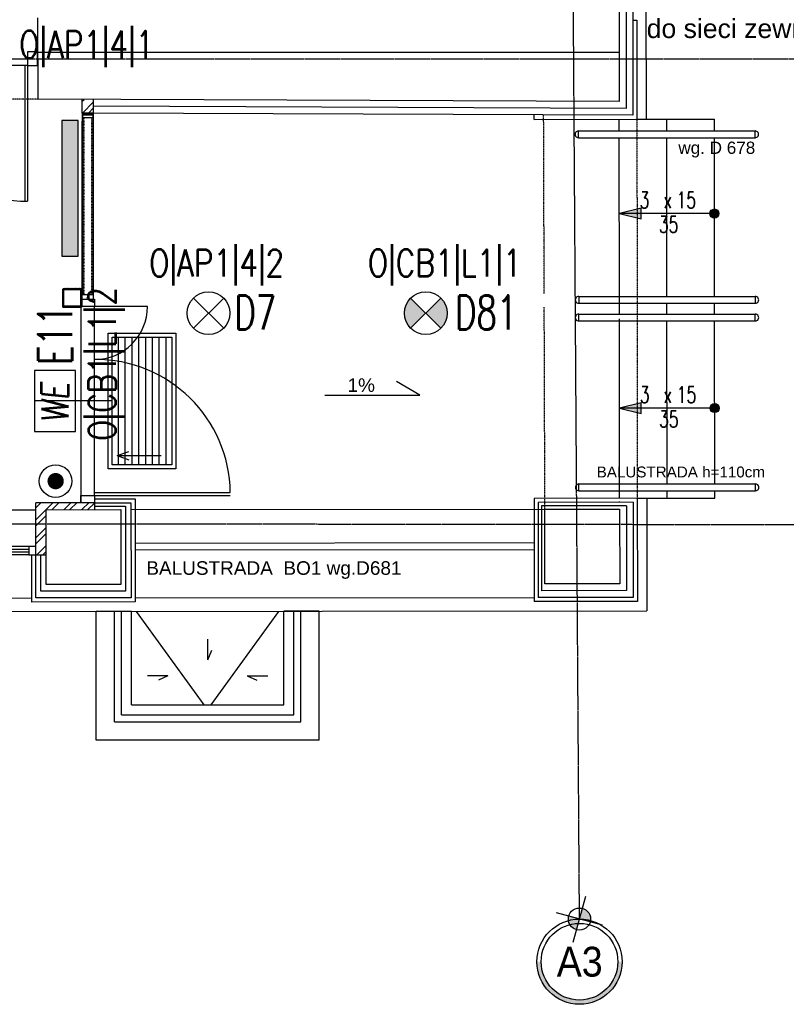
# Model space of a CAD drawing. Header units: inches. Extents: x -281236 to -70395, y 38777 to 102341.
# Tile 62 of 244: x -142041 to -141476, y 47831 to 48555. Entities that reach past the tile are written whole.
import ezdxf
from ezdxf.enums import TextEntityAlignment as Align

# ---------------------------------------------------------------- set-up
doc = ezdxf.new("R2010")
doc.units = ezdxf.units.IN
doc.header["$MEASUREMENT"] = 0
for name, pattern in [('CENTER', [2, 1.25, -0.25, 0.25, -0.25]), ('DASHDOT', [1, 0.5, -0.25, 0, -0.25]), ('DASHED2', [0.375, 0.25, -0.125])]:
    doc.linetypes.add(name, pattern=pattern)
doc.layers.get('0').update_dxf_attribs({"color": 101})
for name, color, linetype in [('Cieniutko', 8, 'Continuous'), ('cokół_widok', 255, 'Continuous'), ('Det--wym-', 8, 'Continuous'), ('Det-szklo', 134, 'Continuous'), ('Drz---drzwi', 5, 'Continuous'), ('E-90', 6, 'Continuous'), ('E35', 6, 'Continuous'), ('E50', 3, 'Continuous'), ('Ele-balustrada', 64, 'Continuous'), ('Ins-ppoz-opis', 240, 'Continuous'), ('Ins-went-opis', 141, 'Continuous'), ('Ins-wod', 152, 'Continuous'), ('Okn---okna', 5, 'Continuous'), ('Opis-spadki', 61, 'Continuous'), ('Os-osie glowne', 8, 'CENTER'), ('Os-osie-opis', 8, 'Continuous'), ('Sc-cegla pelna', 32, 'Continuous'), ('Sc-cegla pelna-hatch', 8, 'Continuous'), ('Sc-cegla pustak', 42, 'Continuous'), ('Sc-gazobeton', 45, 'Continuous'), ('Sc-izolacja term-obrys', 132, 'Continuous'), ('Sc-izolacja term-styropian', 151, 'STYROPIAN-KA'), ('Sc-kamien', 31, 'Continuous'), ('Sc-nad', 5, 'DASHED2'), ('Sc-nadproza kon', 5, 'DASHED2'), ('Sch-opis', 51, 'Continuous'), ('studzienki_widok', 52, 'Continuous'), ('W-idok', 9, 'Continuous'), ('Wyp-grzejniki', 56, 'Continuous')]:
    doc.layers.add(name, color=color, linetype=linetype)
doc.styles.add('dwg_opis duży', font='ARIAL.TTF', dxfattribs={"width": 0.9})
doc.styles.add('ROMANS', font='romans', dxfattribs={"width": 0.85})
doc.styles.add('TYTUL2', font='ARIAL.TTF')
doc.linetypes.add('BATTING', pattern='A,0.0001,-0.1,[134,ltypeshp.shx,S=0.1,R=0,X=-0.1,Y=0],-0.2,[134,ltypeshp.shx,S=0.1,R=180,X=0.1,Y=0],-0.1', length=0.4001)
doc.linetypes.add('STYROPIAN-KA', pattern='A,0.0001,-0.1,[135,ltypeshp.shx,S=0.1,R=0,X=-0.1,Y=0],0,[135,ltypeshp.shx,S=0.1,R=180,X=0.1,Y=0],-0.1', length=0.2001)
doc.linetypes.add('ZIGZAG', pattern='A,0.00254,-5.08,[131,ltypeshp.shx,S=5.08,R=0,X=-5.08,Y=0],-10.16,[131,ltypeshp.shx,S=5.08,R=180,X=5.08,Y=0],-5.08', length=20.32254)

# ---------------------------------------------------------------- blocks, each defined once
blk = doc.blocks.new('we')
at = {"layer": 'E35', "ltscale": 0.2}
blk.add_lwpolyline([(45, 30), (0, 30), (0, 0), (45, 0)], close=True, dxfattribs=at)
at = {"layer": 'E35', "ltscale": 0.2, "style": 'ROMANS', "oblique": 5, "width": 0.8}
blk.add_text('WE', height=20, dxfattribs=at).set_placement((21.44, 15), align=Align.MIDDLE_CENTER)
blk = doc.blocks.new('E-90Przycisk')
at = {"layer": 'E35', "const_width": 3}
blk.add_lwpolyline([(1.5, 0, -1), (-1.5, 0, -1)], format="xyb", close=True, dxfattribs=at)
at = {"layer": 'E35'}
blk.add_circle((0, 0), 6, dxfattribs=at)
blk = doc.blocks.new('ozn_schody-strzałka8x16')
at = {"ltscale": 25}
blk.add_hatch(color=256, dxfattribs=at).paths.add_polyline_path([(0, 0), (-4, -16), (4, -16)])
blk.add_lwpolyline([(0, 0), (-4, -16), (4, -16)], close=True, dxfattribs=at)
blk = doc.blocks.new('ozn_schody-kółko_d14')
at = {"ltscale": 25}
h = blk.add_hatch(color=256, dxfattribs=at)
edge = h.paths.add_edge_path()
edge.add_arc((0, 0), 3.33, 0, 360)
at = {"ltscale": 7}
blk.add_circle((0, 0), 3.33, dxfattribs=at)
blk = doc.blocks.new('ozn_opis-schodów1-rzut')
at = {"style": 'ROMANS', "width": 0.7}
blk.add_text('x', height=12, dxfattribs=at).set_placement((-3.32, 3))
at = {"ltscale": 25, "style": 'ROMANS', "width": 0.7}
blk.add_attdef('Ilość', text='', height=12, dxfattribs=at).set_placement((-7.75, 3), align=Align.RIGHT)
blk.add_attdef('Wysokość', (6.22, 3), '', height=12, dxfattribs=at)
blk.add_attdef('Długość', text='', height=12, dxfattribs=at).set_placement((0.41, -15), align=Align.CENTER)
blk = doc.blocks.new('_DKGJHF')
at = {"ltscale": 7}
for p, q in [((-21.08, -77), (35.92, -77)), ((-5, -147.5), (-105, -147.5)), ((-5, -145.5), (-104.98, -145.5))]:
    blk.add_line(p, q, dxfattribs=at)
for points in [[(5, -7.5), (5, 0), (-5, 0), (-5, -7.5)], [(5, -155), (5, -147.5), (-5, -147.5), (-5, -155)]]:
    blk.add_lwpolyline(points, close=True, dxfattribs=at)
for points in [[(-45, -7.5), (-5, -7.5)], [(-5, -147.5), (-5, -7.5)]]:
    blk.add_lwpolyline(points, dxfattribs=at)
for centre, radius, start, end in [((-5, -7.5), 40, 180, 270), ((-5, -147.5), 100, 90, 180)]:
    blk.add_arc(centre, radius, start, end)
blk = doc.blocks.new('_SDHGG')
at = {"ltscale": 7}
for p, q in [((13, -75), (-44, -75)), ((0, -142.5), (100, -142.5)), ((0, -144.5), (100, -144.5))]:
    blk.add_line(p, q, dxfattribs=at)
for points in [[(-10, -5.5), (-10, 0), (0, 0), (0, -5.5)], [(-10, -150), (-10, -144.5), (0, -144.5), (0, -150)]]:
    blk.add_lwpolyline(points, close=True, dxfattribs=at)
for points in [[(0, -144.5), (0, -5.5)], [(39, -5.5), (0, -5.5)]]:
    blk.add_lwpolyline(points, dxfattribs=at)
blk.add_arc((0, -5.5), 39, 270, 0)
blk.add_arc((1, -143.5), 99.01, 0.57873, 90.57873, dxfattribs=at)
blk = doc.blocks.new('grzejnik_100')
at = {"layer": 'Wyp-grzejniki'}
h = blk.add_hatch(dxfattribs=at)
h.set_pattern_fill('DOTS', color=256, scale=0.5, style=0)
h.set_pattern_definition([(0, (-77492.90915, 37823.9399), (0.396875, 0.79375), [0, -0.79375])])
h.paths.add_polyline_path([(0, -100), (12, -100), (12, 0), (0, 0)])
blk.add_lwpolyline([(12, 0), (0, 0), (0, -100), (12, -100)], close=True, dxfattribs=at)
blk = doc.blocks.new('_opis_osi_liczbowy')
blk.add_hatch(color=256).paths.add_polyline_path([(32, 32), (32, 28.8, -1), (32, -28.8), (32, -32, 1)])
at = {"layer": 'Defpoints'}
h = blk.add_hatch(color=256, dxfattribs=at)
h.paths.add_polyline_path([(-2.15, -8.04, 0.414214), (8.04, -2.15), (0, 0)])
h.paths.add_polyline_path([(-8.04, 2.15), (0, 0), (2.15, 8.04, 0.414214)])
for radius in [32, 28.8]:
    blk.add_circle((32, 0), radius)
for p, q in [((4.64, 17.31), (-4.64, -17.31)), ((17.31, -4.64), (-17.31, 4.64))]:
    blk.add_line(p, q, dxfattribs=at)
blk.add_circle((0, 0), 8.32, dxfattribs=at)
at = {"style": 'dwg_opis duży', "width": 0.9}
blk.add_attdef('AXNAMEH', text='', height=22.4, rotation=90, dxfattribs=at).set_placement((32, 0), align=Align.MIDDLE_CENTER)
blk = doc.blocks.new('0630_STRZAŁKA')
at = {"ltscale": 0.5}
for points in [[(0, 0), (-3.03, -8.56)], [(0, 0), (0, -32.43)], [(0, 0), (3.03, -8.56)]]:
    blk.add_lwpolyline(points, dxfattribs=at)
blk = doc.blocks.new('334')
at = {"layer": 'Okn---okna'}
for p, q in [((0, 0), (0, 6)), ((0, 6), (2, 6)), ((5, 0), (0, 0)), ((2, 6), (5, 6)), ((5, 6), (5, 0)), ((329, 6), (5, 6)), ((329, 4), (5, 4)), ((329, 2), (5, 2)), ((332, 6), (329, 6)), ((329, 6), (329, 0)), ((334, 6), (332, 6)), ((334, 0), (334, 6)), ((329, 0), (5, 0)), ((329, 0), (334, 0))]:
    blk.add_line(p, q, dxfattribs=at)
blk = doc.blocks.new('st_mała')
at = {"layer": 'Ele-balustrada'}
for p, q in [((81.5, -13.5), (0, -13.5)), ((81.5, -150.5), (81.5, -13.5)), ((76.5, -18.5), (0, -18.5)), ((76.5, -145.5), (76.5, -18.5)), ((76.5, -145.5), (0, -145.5)), ((81.5, -150.5), (0, -150.5))]:
    blk.add_line(p, q, dxfattribs=at)
at = {"layer": 'studzienki_widok'}
for p, q in [((95, 0), (0, 0)), ((0, 0), (0, -26)), ((95, 0), (95, -164)), ((69, -26), (0, -26)), ((69, -138), (69, -26)), ((69, -138), (0, -138)), ((0, -164), (0, -138)), ((95, -164), (0, -164)), ((95, -164), (69, -164))]:
    blk.add_line(p, q, dxfattribs=at)
blk = doc.blocks.new('listwagrnaiboczne')
at = {"layer": 'W-idok'}
for p, q in [((-4.15, 0), (-1.68, 0)), ((-1.68, -0.67), (-1.68, 0)), ((-1.68, 0), (1.68, 0)), ((-4.15, -6.5), (-4.15, 0)), ((-4.15, -6.5), (-3.95, -6.5)), ((-4.05, -6), (-3.95, -3.75)), ((-3.95, -6), (-4.05, -6.3)), ((-4.05, -6), (-3.95, -6)), ((-4.05, -6.3), (-3.95, -6.3)), ((-4, -0.15), (-1.83, -0.15)), ((-4, -1.35), (-4, -0.15)), ((-4, -1.35), (-1.83, -1.35)), ((-3.95, -3.75), (-3.95, -1.5)), ((-3.95, -1.5), (-1.68, -1.5)), ((-3.95, -6.5), (-3.95, -6.3)), ((-1.83, -1.35), (-1.83, -0.15)), ((-1.68, -0.57), (-1.53, -0.57)), ((-1.68, -0.67), (-1.52, -0.67)), ((-1.68, -1.5), (-1.68, -0.82)), ((-1.68, -0.82), (-1.52, -0.82)), ((-1.68, -0.92), (-1.53, -0.92)), ((-1.68, -1.5), (1.68, -1.5)), ((-1.44, -0.25), (-1.52, -0.67)), ((-1.44, -1.25), (-1.52, -0.82)), ((-1.5, -0.55), (-1.43, -0.22)), ((-1.5, -0.95), (-1.43, -1.28)), ((-1.44, -0.25), (-1.28, -0.25)), ((-1.44, -1.25), (-1.28, -1.25)), ((-1.4, -0.2), (-0.24, -0.2)), ((-1.4, -1.3), (-0.02, -1.3)), ((-1.28, -0.25), (-1.38, -0.75)), ((-1.28, -1.25), (-1.38, -0.75)), ((-0.18, -0.84), (-0.21, -0.23)), ((-0.13, -0.86), (0.01, -0.75)), ((-0.01, -0.75), (-0.01, -0.23)), ((0.24, -0.3), (-0.01, -0.75)), ((0.01, -0.75), (-0.01, -0.75)), ((-0.01, -0.75), (0.01, -0.75)), ((0.01, -0.75), (0.01, -1.27)), ((0.02, -0.2), (1.4, -0.2)), ((0.19, -0.77), (0.21, -1.27)), ((0.36, -0.38), (0.21, -0.69)), ((0.24, -1.3), (1.4, -1.3)), ((1.44, -0.25), (1.28, -0.25)), ((1.28, -0.25), (1.38, -0.75)), ((1.28, -1.25), (1.38, -0.75)), ((1.44, -1.25), (1.28, -1.25)), ((1.5, -0.55), (1.43, -0.22)), ((1.5, -0.95), (1.43, -1.28)), ((1.44, -0.25), (1.52, -0.67)), ((1.44, -1.25), (1.52, -0.82)), ((1.68, -0.67), (1.52, -0.67)), ((1.68, -0.82), (1.52, -0.82)), ((1.68, -0.57), (1.53, -0.57)), ((1.68, -0.92), (1.53, -0.92)), ((1.68, 0), (4.15, 0)), ((1.68, 0), (1.68, -0.67)), ((1.68, -0.82), (1.68, -1.5)), ((1.68, -1.5), (3.95, -1.5)), ((1.83, -0.15), (4, -0.15)), ((1.83, -0.15), (1.83, -1.35)), ((1.83, -1.35), (4, -1.35)), ((3.95, -1.5), (3.95, -3.75)), ((3.95, -3.75), (4.05, -6)), ((3.95, -6), (4.05, -6.3)), ((4.05, -6), (3.95, -6)), ((3.95, -6.3), (3.95, -6.5)), ((4.05, -6.3), (3.95, -6.3)), ((4.15, -6.5), (3.95, -6.5)), ((4, -0.15), (4, -1.35)), ((4.15, 0), (4.15, -6.5))]:
    blk.add_line(p, q, dxfattribs=at)
for centre, radius, start, end in [((-1.53, -0.54), 0.03, 270, 348.69007), ((-1.53, -0.95), 0.03, 11.30993, 90), ((-1.4, -0.23), 0.03, 90, 168.69007), ((-1.4, -1.27), 0.03, 191.30993, 270), ((-0.24, -0.23), 0.03, 2.45403, 90), ((-0.15, -0.84), 0.03, 182.45403, 308.29016), ((-0.02, -1.27), 0.03, 270, 0), ((0.02, -0.23), 0.03, 90, 180), ((0.34, -0.77), 0.15, 146.66711, 182.45403), ((0.24, -1.27), 0.03, 182.45403, 270), ((0.3, -0.34), 0.075, 326.66711, 146.66711), ((1.4, -0.23), 0.03, 11.30993, 90), ((1.4, -1.27), 0.03, 270, 348.69007), ((1.53, -0.54), 0.03, 191.30993, 270), ((1.53, -0.95), 0.03, 90, 168.69007)]:
    blk.add_arc(centre, radius, start, end, dxfattribs=at)
blk = doc.blocks.new('*X1181')
at = {"color": 0}
for p, q in [((798.5, -127.8), (815.5, -110.8)), ((798.5, -124.3), (812, -110.8)), ((798.5, -120.8), (808.5, -110.8)), ((798.5, -131.4), (807.5, -122.4)), ((798.5, -134.9), (807.3, -126.1)), ((798.5, -138.4), (807.3, -129.6)), ((798.5, -142), (807.3, -133.2)), ((798.5, -145.5), (807.3, -136.7)), ((798.5, -149), (807.3, -140.2)), ((798.5, -152.6), (807.3, -143.8)), ((798.7, -117), (804.7, -111)), ((810.1, -119.8), (819.1, -110.8)), ((813.8, -119.6), (822.6, -110.8)), ((817.3, -119.6), (826.1, -110.8)), ((820.9, -119.6), (829.7, -110.8)), ((824.4, -119.6), (833.2, -110.8)), ((827.9, -119.6), (836.7, -110.8)), ((831.5, -119.6), (840.3, -110.8)), ((835, -119.6), (843.8, -110.8)), ((838.5, -119.6), (847.3, -110.8)), ((842.1, -119.6), (850.9, -110.8)), ((845.6, -119.6), (854.4, -110.8)), ((849.1, -119.6), (857.9, -110.8)), ((852.7, -119.6), (861.5, -110.8)), ((856.2, -119.6), (865, -110.8)), ((859.8, -119.6), (868.6, -110.8)), ((863.3, -119.6), (872.1, -110.8)), ((866.8, -119.6), (875.6, -110.8)), ((870.4, -119.6), (879.2, -110.8)), ((873.9, -119.6), (882.7, -110.8)), ((877.4, -119.6), (886.2, -110.8)), ((881, -119.6), (889.8, -110.8)), ((884.5, -119.6), (893.3, -110.8)), ((888, -119.6), (896.8, -110.8)), ((891.6, -119.6), (900.4, -110.8)), ((895.1, -119.6), (903.9, -110.8)), ((898.6, -119.6), (907.4, -110.8)), ((902.2, -119.6), (911, -110.8)), ((905.7, -119.6), (914.5, -110.8)), ((909.3, -119.6), (918.1, -110.8)), ((912.8, -119.6), (921.6, -110.8)), ((916.3, -119.6), (925.1, -110.8)), ((919.9, -119.6), (928.7, -110.8)), ((923.4, -119.6), (932, -110.9)), ((926.8, -119.7), (934.6, -111.9)), ((928.9, -121.2), (936.5, -113.5)), ((929.7, -123.9), (937.9, -115.7)), ((929.7, -127.4), (938.5, -118.6)), ((929.7, -131), (938.5, -122.2)), ((929.7, -134.5), (938.5, -125.7)), ((929.7, -138), (938.5, -129.2)), ((929.7, -141.6), (938.5, -132.8)), ((929.7, -145.1), (938.5, -136.3)), ((929.7, -148.7), (938.5, -139.9)), ((929.7, -152.2), (938.5, -143.4)), ((798.5, -156.1), (807.3, -147.3)), ((798.5, -159.6), (807.3, -150.8)), ((798.5, -163.2), (807.3, -154.4)), ((798.5, -166.7), (807.3, -157.9)), ((798.5, -170.3), (807.3, -161.5)), ((798.5, -173.8), (807.3, -165)), ((798.5, -177.3), (807.3, -168.5)), ((798.5, -180.9), (807.3, -172.1)), ((798.5, -184.4), (807.3, -175.6)), ((798.5, -187.9), (807.3, -179.1)), ((798.5, -191.5), (807.3, -182.7)), ((798.5, -195), (807.3, -186.2)), ((798.5, -198.5), (807.3, -189.7)), ((798.5, -202.1), (807.3, -193.3)), ((798.5, -205.6), (807.3, -196.8)), ((798.5, -209.1), (807.3, -200.3)), ((798.5, -212.7), (807.3, -203.9)), ((798.5, -216.2), (807.3, -207.4)), ((798.5, -219.8), (807.3, -211)), ((798.5, -223.3), (807.3, -214.5)), ((929.7, -155.7), (938.5, -146.9)), ((929.7, -159.3), (938.5, -150.5)), ((929.7, -162.8), (938.5, -154)), ((929.7, -166.3), (938.5, -157.5)), ((929.7, -169.9), (938.5, -161.1)), ((929.7, -173.4), (938.5, -164.6)), ((929.7, -176.9), (938.5, -168.1)), ((929.7, -180.5), (938.5, -171.7)), ((929.7, -184), (938.5, -175.2)), ((929.7, -187.5), (938.5, -178.7)), ((929.7, -191.1), (938.5, -182.3)), ((929.7, -194.6), (938.5, -185.8)), ((929.7, -198.2), (938.5, -189.4)), ((929.7, -201.7), (938.5, -192.9)), ((929.7, -205.2), (938.5, -196.4)), ((929.7, -208.8), (938.5, -200)), ((929.7, -212.3), (938.5, -203.5)), ((929.7, -215.8), (938.5, -207)), ((929.7, -219.4), (938.5, -210.6)), ((929.7, -222.9), (938.5, -214.1)), ((798.5, -226.8), (807.3, -218)), ((798.5, -230.4), (807.3, -221.6)), ((798.5, -233.9), (807.3, -225.1)), ((798.5, -237.4), (807.3, -228.6)), ((798.5, -241), (807.3, -232.2)), ((798.6, -244.3), (807.3, -235.7)), ((799.6, -246.9), (807.4, -239.1)), ((801.2, -248.8), (808.9, -241.2)), ((803.4, -250.2), (811.6, -242)), ((806.3, -250.8), (815.1, -242)), ((809.9, -250.8), (818.7, -242)), ((813.4, -250.8), (822.2, -242)), ((816.9, -250.8), (825.7, -242)), ((820.5, -250.8), (829.3, -242)), ((824, -250.8), (832.8, -242)), ((827.6, -250.8), (836.4, -242)), ((831.1, -250.8), (839.9, -242)), ((834.6, -250.8), (843.4, -242)), ((838.2, -250.8), (847, -242)), ((841.7, -250.8), (850.5, -242)), ((845.2, -250.8), (854, -242)), ((848.8, -250.8), (857.6, -242)), ((852.3, -250.8), (861.1, -242)), ((855.8, -250.8), (864.6, -242)), ((859.4, -250.8), (868.2, -242)), ((862.9, -250.8), (871.7, -242)), ((866.4, -250.8), (875.2, -242)), ((870, -250.8), (878.8, -242)), ((873.5, -250.8), (882.3, -242)), ((877, -250.8), (885.8, -242)), ((880.6, -250.8), (889.4, -242)), ((884.1, -250.8), (892.9, -242)), ((887.7, -250.8), (896.5, -242)), ((891.2, -250.8), (900, -242)), ((894.7, -250.8), (903.5, -242)), ((898.3, -250.8), (907.1, -242)), ((901.8, -250.8), (910.6, -242)), ((905.3, -250.8), (914.1, -242)), ((908.9, -250.8), (917.7, -242)), ((912.4, -250.8), (921.2, -242)), ((915.9, -250.8), (924.7, -242)), ((919.5, -250.8), (938.5, -231.8)), ((923, -250.8), (938.5, -235.3)), ((926.5, -250.8), (938.5, -238.9)), ((929.7, -226.4), (938.5, -217.6)), ((929.7, -230), (938.5, -221.2)), ((929.7, -233.5), (938.5, -224.7)), ((929.7, -237), (938.5, -228.2)), ((930.1, -250.8), (938.5, -242.4)), ((935, -249.4), (937.1, -247.4))]:
    blk.add_line(p, q, dxfattribs=at)
blk = doc.blocks.new('*U1180')
at = {"linetype": 'Continuous', "extrusion": (0, 0, -1)}
for points in [[(-164.1, 212.7), (-233.6, 211.5), (-166.9, 209.8)], [(-164.1, 212.7), (-166.9, 209.8), (-164.1, 129.7)], [(-233.6, 211.5), (-164.1, 212.7), (-239.1, 212.7)], [(-166.9, 209.8), (-166.1, 182), (-164.1, 129.7)], [(-166.1, 182), (-166.1, 179.2), (-164.1, 129.7)], [(-166.1, 179.2), (-166.1, 171.2), (-164.1, 129.7)], [(-166.1, 171.2), (-166.1, 163.2), (-164.1, 129.7)], [(-166.1, 163.2), (-166.1, 160.3), (-164.1, 129.7)], [(-166.1, 160.3), (-166.9, 132.5), (-164.1, 129.7)], [(-179.1, 182), (-176.3, 179.2), (-166.1, 179.2)], [(-166.1, 179.2), (-166.1, 182), (-179.1, 182)], [(-176.3, 163.2), (-179.1, 160.3), (-166.1, 160.3)], [(-166.1, 163.2), (-176.3, 163.2), (-166.1, 160.3)], [(-233.6, 211.5), (-205.6, 209.8), (-166.9, 209.8)], [(-179.1, 182), (-179.1, 176.2), (-176.3, 179.2)], [(-176.3, 179.2), (-179.1, 176.2), (-176.3, 176.2)], [(-176.3, 163.2), (-176.3, 166.2), (-179.1, 166.2)], [(-179.1, 166.2), (-179.1, 160.3), (-176.3, 163.2)], [(-239.1, 212.7), (-236.6, 211.2), (-233.6, 211.5)], [(-233.6, 211.5), (-236.6, 211.2), (-233.6, 210.7)], [(-239.1, 212.7), (-239.1, 210.7), (-236.6, 211.2)], [(-236.6, 211.2), (-239.1, 210.7), (-236.6, 210.2)], [(-205.6, 132.5), (-233.6, 130.9), (-164.1, 129.7)], [(-164.1, 129.7), (-166.9, 132.5), (-205.6, 132.5)], [(-233.6, 130.9), (-239.1, 129.7), (-164.1, 129.7)], [(-233.6, 131.7), (-236.6, 131.2), (-233.6, 130.9)], [(-236.6, 131.2), (-239.1, 129.7), (-233.6, 130.9)], [(-236.6, 132.2), (-239.1, 131.7), (-236.6, 131.2)], [(-239.1, 131.7), (-239.1, 129.7), (-236.6, 131.2)]]:
    blk.add_solid(points, dxfattribs=at)
blk = doc.blocks.new('_vxkdjhgkljhkgjhk')
for q in [(14, 6), (30.2, 0)]:
    blk.add_line((0, 0), q)

msp = doc.modelspace()

# ---------------------------------------------------------------- hatches: boundary and pattern name
at = {"layer": 'E35'}
h = msp.add_hatch(color=256, dxfattribs=at)
edge = h.paths.add_edge_path()
edge.add_line((-141741.82, 48339.39), (-141730.69, 48328.25))
edge.add_ellipse((-141741.82, 48339.39), major_axis=(-11.14, 11.14), ratio=1, start_angle=180, end_angle=270)
edge.add_line((-141730.69, 48350.52), (-141741.82, 48339.39))
edge = h.paths.add_edge_path()
edge.add_line((-141752.96, 48328.25), (-141741.82, 48339.39))
edge.add_line((-141741.82, 48339.39), (-141752.96, 48350.52))
edge.add_ellipse((-141741.82, 48339.39), major_axis=(-11.14, 11.14), ratio=1, start_angle=360, end_angle=450)
at = {"layer": 'Sc-cegla pelna-hatch'}
h = msp.add_hatch(dxfattribs=at)
h.set_pattern_fill('ANSI32', color=256, scale=25, style=0)
h.paths.add_polyline_path([(-141986.38, 48496.75), (-141994.68, 48496.78), (-141994.68, 48486.75), (-141992.21, 48486.75), (-141988.84, 48486.75), (-141986.38, 48486.75)])
h = msp.add_hatch(dxfattribs=at)
h.set_pattern_fill('ANSI32', color=256, scale=25, style=0)
h.paths.add_polyline_path([(-142021.29, 48170.09), (-142028.78, 48170.08), (-142028.78, 48165.08), (-142021.29, 48165.09)])
h.paths.add_polyline_path([(-142021.29, 48165.09), (-142028.78, 48165.08), (-142028.78, 48161.49), (-142021.28, 48161.49)])
h.paths.add_polyline_path([(-142021.31, 48184.15), (-142028.78, 48184.16), (-142028.78, 48170.08), (-142021.29, 48170.09)])
h.paths.add_polyline_path([(-142021.32, 48194.72), (-141985.72, 48194.76), (-141985.72, 48199.76), (-142028.78, 48199.76), (-142028.78, 48184.16), (-142021.31, 48184.15)])

# ---------------------------------------------------------------- linework, layer by layer
at = {"layer": 'Cieniutko', "linetype": 'Continuous', "ltscale": 5}
for p, q in [((-141968.25, 48321.74), (-141968.25, 48227.74)), ((-141963.25, 48321.74), (-141963.25, 48227.74)), ((-141958.25, 48321.74), (-141958.25, 48227.74)), ((-141953.25, 48321.74), (-141953.25, 48227.74)), ((-141948.25, 48321.74), (-141948.25, 48227.74)), ((-141943.25, 48321.74), (-141943.25, 48227.74)), ((-141938.25, 48321.74), (-141938.25, 48227.74)), ((-141933.25, 48321.74), (-141933.25, 48227.74))]:
    msp.add_line(p, q, dxfattribs=at)
at = {"layer": 'Cieniutko', "linetype": 'Continuous'}
for p, q in [((-141904.9, 48051.08), (-141954.78, 48119.85)), ((-141899.9, 48051.08), (-141850.03, 48119.85))]:
    msp.add_line(p, q, dxfattribs=at)
at = {"layer": 'cokół_widok'}
for p, q in [((-141579.41, 48482.14), (-141581.12, 50243.82)), ((-141579.14, 48203.15), (-141579.06, 48120.15)), ((-142795.21, 48118.99), (-141579.06, 48120.15))]:
    msp.add_line(p, q, dxfattribs=at)
at = {"layer": 'Det--wym-'}
for points in [[(-142008.27, 48343.62, -0.414214), (-142009.07, 48344.42), (-142009.07, 48356.82, -0.414214), (-142008.27, 48357.62), (-141995.87, 48357.62, -0.414214), (-141995.07, 48356.82), (-141995.07, 48344.42, -0.414214), (-141995.87, 48343.62)], [(-141995.95, 48344.9, -0.414214), (-141996.35, 48344.5), (-142007.79, 48344.5, -0.414214), (-142008.19, 48344.9), (-142008.19, 48356.34, -0.414214), (-142007.79, 48356.74), (-141996.35, 48356.74, -0.414214), (-141995.95, 48356.34)]]:
    msp.add_lwpolyline(points, format="xyb", close=True, dxfattribs=at)
for points in [[(-141925.69, 48324.74), (-141925.69, 48224.74), (-141975.69, 48224.74), (-141975.69, 48324.74)], [(-141928.69, 48321.74), (-141928.69, 48227.74), (-141972.69, 48227.74), (-141972.69, 48321.74)]]:
    msp.add_lwpolyline(points, close=True, dxfattribs=at)
at = {"layer": 'Det-szklo', "ltscale": 4}
for p, q in [((-141994.23, 48353.26, 0), (-141994.23, 48483.25, 0)), ((-141987.53, 48483.25), (-141994.23, 48483.25)), ((-141986.83, 48483.25), (-141987.53, 48483.25)), ((-141986.83, 48483.25, 0), (-141986.83, 48353.26, 0)), ((-141994.23, 48353.26, 0), (-141986.83, 48353.26, 0))]:
    msp.add_line(p, q, dxfattribs=at)
at = {"layer": 'Det-szklo', "linetype": 'DASHED2', "ltscale": 0.3}
for p, q in [((-141993.53, 48483.25, 0), (-141993.53, 48353.26, 0)), ((-141987.53, 48353.26, 0), (-141987.53, 48483.25, 0))]:
    msp.add_line(p, q, dxfattribs=at)
at = {"layer": 'E35'}
for p, q in [((-141890.56, 48350.52), (-141912.83, 48328.25)), ((-141890.56, 48328.25), (-141912.83, 48350.52)), ((-141752.96, 48350.52), (-141730.69, 48328.25)), ((-141752.96, 48328.25), (-141730.69, 48350.52))]:
    msp.add_line(p, q, dxfattribs=at)
for centre in [(-141901.7, 48339.39), (-141741.82, 48339.39)]:
    msp.add_circle(centre, 15.75, dxfattribs=at)
at = {"layer": 'Ele-balustrada'}
for p, q in [((-141629.42, 48468.54), (-141629.42, 48473.54)), ((-141629.42, 48473.54), (-141499.42, 48473.54)), ((-141499.42, 48468.54), (-141499.42, 48473.54)), ((-141629.42, 48468.54), (-141499.42, 48468.54)), ((-141629.28, 48351.64), (-141629.29, 48346.64)), ((-141629.28, 48351.64), (-141499.28, 48351.64)), ((-141499.28, 48351.64), (-141499.29, 48346.64)), ((-141629.29, 48346.64), (-141499.29, 48346.64)), ((-141599.28, 48338.64), (-141599.29, 48346.64)), ((-141564.29, 48345.16), (-141564.29, 48346.64)), ((-141564.28, 48338.64), (-141564.29, 48346.64)), ((-141529.29, 48345.16), (-141529.29, 48346.64)), ((-141529.28, 48338.64), (-141529.29, 48346.64)), ((-141629.28, 48333.64), (-141629.29, 48338.64)), ((-141629.29, 48338.64), (-141499.29, 48338.64)), ((-141499.28, 48333.64), (-141499.29, 48338.64)), ((-141629.28, 48333.64), (-141499.28, 48333.64)), ((-141629.16, 48208.65), (-141629.16, 48213.65)), ((-141629.16, 48213.65), (-141499.16, 48213.65)), ((-141499.16, 48208.65), (-141499.16, 48213.65)), ((-141629.16, 48208.65), (-141499.16, 48208.65))]:
    msp.add_line(p, q, dxfattribs=at)
for points in [[(-141955.79, 48170.17), (-141662.08, 48170.45)], [(-141955.79, 48165.17), (-141662.08, 48165.45)]]:
    msp.add_lwpolyline(points, dxfattribs=at)
for centre, start, end in [((-141629.42, 48471.04), 89.9445, 270.0555), ((-141499.42, 48471.04), 269.9445, 90.0555), ((-141629.29, 48349.14), 89.9445, 270.0555), ((-141499.29, 48349.14), 269.9445, 90.0555), ((-141629.29, 48336.14), 89.9445, 270.0555), ((-141499.29, 48336.14), 269.9445, 90.0555), ((-141629.16, 48211.15), 89.9445, 270.0555), ((-141499.16, 48211.15), 269.9445, 90.0555)]:
    msp.add_arc(centre, 2.5, start, end, dxfattribs=at)
at = {"layer": 'Ins-ppoz-opis', "linetype": 'ZIGZAG', "ltscale": 0.025}
msp.add_lwpolyline([(-141599.46, 48531.28), (-142027.53, 48531.28)], dxfattribs=at)
at = {"layer": 'Okn---okna'}
for p, q in [((-142363.18, 48194.48), (-142028.78, 48194.71)), ((-141958.82, 48194.78), (-141654.13, 48195.08)), ((-142359.97, 48129.48), (-142031.75, 48129.71)), ((-141955.75, 48129.78), (-141662.08, 48130.07))]:
    msp.add_line(p, q, dxfattribs=at)
at = {"layer": 'Opis-spadki', "color": 4}
for p, q in [((-141746.14, 48279.06), (-141763.4, 48289.02)), ((-141816.1, 48279.06), (-141746.14, 48279.06))]:
    msp.add_line(p, q, dxfattribs=at)
at = {"layer": 'Os-osie glowne'}
for p, q in [((-141628.68, 47893.27), (-141656.02, 51985.69)), ((-138010.88, 48179.92), (-143318.47, 48185.52))]:
    msp.add_line(p, q, dxfattribs=at)
msp.add_lwpolyline([(-143318.47, 48526.7), (-138010.88, 48526.7)], dxfattribs=at)
at = {"layer": 'Sc-cegla pelna'}
for p, q in [((-142021.32, 48194.72), (-141966.32, 48194.78)), ((-142021.26, 48139.72), (-142021.32, 48194.72)), ((-141966.32, 48194.78), (-141966.26, 48139.77)), ((-141654.13, 48195.08), (-141599.13, 48195.14)), ((-141654.08, 48140.08), (-141654.13, 48195.08)), ((-141599.13, 48195.14), (-141599.08, 48140.13)), ((-141966.26, 48139.77), (-142021.26, 48139.72)), ((-141599.08, 48140.13), (-141654.08, 48140.08))]:
    msp.add_line(p, q, dxfattribs=at)
for points in [[(-141599.69, 48772.22), (-141599.42, 48495.17)], [(-142027.71, 48556.7), (-142027.38, 48496.92)], [(-141599.42, 48495.17), (-142027.38, 48496.92)]]:
    msp.add_lwpolyline(points, dxfattribs=at)
at = {"layer": 'Sc-cegla pustak'}
for p, q in [((-141994.68, 48486.75), (-141994.68, 48496.78)), ((-141986.38, 48486.75), (-141986.38, 48496.75)), ((-141994.68, 48486.75), (-141986.38, 48486.75))]:
    msp.add_line(p, q, dxfattribs=at)
at = {"layer": 'Sc-gazobeton'}
for p, q in [((-142028.78, 48161.49), (-142028.78, 48199.76)), ((-141985.72, 48199.76), (-142028.78, 48199.76)), ((-141985.72, 48199.76), (-141985.72, 48194.76)), ((-142028.78, 48161.49), (-142021.28, 48161.49))]:
    msp.add_line(p, q, dxfattribs=at)
at = {"layer": 'Sc-izolacja term-obrys'}
for p, q in [((-141589.7, 48775.23), (-141589.41, 48485.13)), ((-141589.41, 48485.13), (-141986.38, 48486.75)), ((-141985.72, 48199.76), (-141958.82, 48199.78)), ((-141958.82, 48199.78), (-141958.75, 48129.78)), ((-141589.14, 48200.15), (-141659.08, 48200.08)), ((-141659.08, 48200.08), (-141659.08, 48130.08)), ((-141589.14, 48200.15), (-141589.07, 48130.14)), ((-142028.75, 48129.71), (-142028.78, 48161.49)), ((-141958.75, 48129.78), (-142028.75, 48129.71)), ((-141589.07, 48130.14), (-141659.08, 48130.08))]:
    msp.add_line(p, q, dxfattribs=at)
at = {"layer": 'Sc-izolacja term-styropian', "linetype": 'BATTING', "ltscale": 0.1}
for p, q in [((-141985.72, 48197.26), (-141962.82, 48197.28)), ((-141594.14, 48197.64), (-141656.58, 48197.58)), ((-141656.58, 48197.58), (-141656.58, 48135.08))]:
    msp.add_line(p, q, dxfattribs=at)
at = {"layer": 'Sc-izolacja term-styropian', "linetype": 'BATTING', "ltscale": 0.15}
for p, q in [((-141962.82, 48197.28), (-141962.76, 48134.77)), ((-142025.26, 48134.71), (-142025.28, 48161.49))]:
    msp.add_line(p, q, dxfattribs=at)
at = {"layer": 'Sc-izolacja term-styropian', "linetype": 'BATTING', "ltscale": 0.25}
for p, q in [((-141594.14, 48197.64), (-141594.08, 48135.14)), ((-141962.76, 48134.77), (-142025.26, 48134.71)), ((-141594.08, 48135.14), (-141656.58, 48135.08))]:
    msp.add_line(p, q, dxfattribs=at)
msp.add_lwpolyline([(-141594.69, 48772.22), (-141594.42, 48490.15), (-141986.38, 48491.75)], dxfattribs=at)
at = {"layer": 'Sc-kamien'}
for p, q in [((-141589.48, 48555.13), (-141586.48, 48555.14)), ((-141586.48, 48555.14), (-141586.41, 48482.14)), ((-141662.08, 48482.06), (-141662.08, 48485.43)), ((-141662.08, 48482.06), (-141586.41, 48482.14)), ((-141985.72, 48202.76), (-141955.82, 48202.79)), ((-141985.72, 48202.76), (-141985.72, 48199.76)), ((-141955.82, 48202.79), (-141955.75, 48126.78)), ((-141586.14, 48203.15), (-141662.08, 48203.08)), ((-141662.08, 48203.08), (-141662.08, 48127.07)), ((-141586.14, 48203.15), (-141586.07, 48127.15)), ((-142031.75, 48126.71), (-142031.78, 48161.49)), ((-142031.78, 48161.49), (-142028.78, 48161.49)), ((-141955.75, 48126.78), (-142031.75, 48126.71)), ((-141586.07, 48127.15), (-141662.08, 48127.07))]:
    msp.add_line(p, q, dxfattribs=at)
at = {"layer": 'Sc-nad'}
msp.add_line((-141995.72, 48349.76), (-141995.72, 48199.76), dxfattribs=at)
at = {"layer": 'Sc-nadproza kon', "linetype": 'DASHDOT', "ltscale": 0.5}
for p, q in [((-141654.65, 48353.77), (-141655.07, 48485.4)), ((-141586.41, 48482.14), (-141586.14, 48203.15)), ((-141654.13, 48195.08), (-141654.62, 48343.77))]:
    msp.add_line(p, q, dxfattribs=at)
msp.add_lwpolyline([(-142027.38, 48496.92), (-142354.71, 48498.25)], dxfattribs=at)
at = {"layer": 'Sch-opis'}
msp.add_line((-141529.35, 48412.77), (-141599.35, 48412.77), dxfattribs=at)
msp.add_lwpolyline([(-141529.22, 48269.48), (-141599.22, 48269.48)], dxfattribs=at)
at = {"layer": 'W-idok', "ltscale": 0.5}
for p, q in [((-141994.68, 48349.76, 0), (-141994.68, 48480.75)), ((-141986.38, 48349.76, 0), (-141986.38, 48480.25, 0))]:
    msp.add_line(p, q, dxfattribs=at)
at = {"layer": 'W-idok'}
for p, q in [((-141599.41, 48473.54), (-141599.42, 48482.12)), ((-141586.41, 48482.14), (-141529.42, 48482.14)), ((-141564.41, 48473.54), (-141564.42, 48482.14)), ((-141529.41, 48473.54), (-141529.42, 48482.14)), ((-141599.29, 48345.16), (-141599.41, 48468.54)), ((-141564.29, 48351.64), (-141564.41, 48468.54)), ((-141529.29, 48351.64), (-141529.41, 48468.54)), ((-141599.15, 48203.8), (-141599.28, 48335.16)), ((-141564.16, 48213.65), (-141564.28, 48333.64)), ((-141529.16, 48213.65), (-141529.28, 48333.64)), ((-141599.15, 48203.12), (-141599.15, 48205.12)), ((-141564.15, 48203.15), (-141564.16, 48208.65)), ((-141529.15, 48203.15), (-141529.16, 48208.65)), ((-141599.15, 48200.14), (-141599.15, 48200.8)), ((-141586.15, 48203.15), (-141529.15, 48203.15))]:
    msp.add_line(p, q, dxfattribs=at)

# ---------------------------------------------------------------- block references
msp.add_blockref('334', (-142362.93, 48161.5))
at = {"rotation": 270}
msp.add_blockref('st_mała', (-141820.4, 48120.08), dxfattribs=at)
at = {"layer": 'Cieniutko', "linetype": 'Continuous', "yscale": 0.5, "zscale": 0.5}
for p, xscale, rotation in [((-141902.37, 48084.23), -0.5, 270), ((-141931.63, 48072.29), 0.5, 180), ((-141873.18, 48072.29), -0.5, 180)]:
    msp.add_blockref('_vxkdjhgkljhkgjhk', p, dxfattribs=dict(at, xscale=xscale, rotation=rotation))
at = {"layer": 'Det--wym-', "yscale": 0.09999999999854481, "zscale": 0.1}
for name, p, xscale, rotation in [('*X1181', (-142020.14, 48263.77), 0.09999999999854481, 90), ('*U1180', (-142007.64, 48333.35, 0), -0.09999999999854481, 270)]:
    msp.add_blockref(name, p, dxfattribs=dict(at, xscale=xscale, rotation=rotation))
at = {"layer": 'Drz---drzwi', "rotation": 90}
msp.add_blockref('_DKGJHF', (-142182.51, 48526.75), dxfattribs=at)
at = {"layer": 'Drz---drzwi'}
msp.add_blockref('_SDHGG', (-141985.72, 48349.76), dxfattribs=at)
at = {"layer": 'E35', "xscale": 1.999999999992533, "yscale": 2, "zscale": 2, "rotation": 310.5765584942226}
msp.add_blockref('E-90Przycisk', (-142014.28, 48215.74), dxfattribs=at)
at = {"layer": 'E50', "rotation": 90}
msp.add_blockref('we', (-141999.72, 48252.26), dxfattribs=at)
at = {"layer": 'Ins-went-opis', "rotation": 90}
msp.add_blockref('0630_STRZAŁKA', (-141969, 48234.54), dxfattribs=at)
at = {"layer": 'Os-osie-opis'}
ref = msp.add_blockref('_opis_osi_liczbowy', (-141628.68, 47893.31), dxfattribs=dict(at, xscale=0.9799999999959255, yscale=0.9799999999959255, zscale=0.9799999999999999, rotation=270))
ref.add_attrib('AXNAMEH', 'A3', dxfattribs={"layer": '0', "height": 21.952, "style": 'dwg_opis duży', "width": 0.9}).set_placement((-141628.53, 47861.97), align=Align.MIDDLE_CENTER)
at = {"layer": 'Sc-cegla pustak', "xscale": -1}
msp.add_blockref('listwagrnaiboczne', (-141990.53, 48486.75), dxfattribs=at)
at = {"layer": 'Sch-opis'}
ref = msp.add_blockref('ozn_opis-schodów1-rzut', (-141563.46, 48413.7), dxfattribs=at)
ref.add_attrib('Ilość', '3', dxfattribs={"layer": '0', "ltscale": 25, "height": 12, "style": 'ROMANS', "width": 0.7}).set_placement((-141577.21, 48416.7), align=Align.RIGHT)
ref.add_attrib('Wysokość', '15', (-141557.25, 48416.7), dxfattribs={"layer": '0', "ltscale": 25, "height": 12, "style": 'ROMANS', "width": 0.7})
ref.add_attrib('Długość', '35', dxfattribs={"layer": '0', "ltscale": 25, "height": 12, "style": 'ROMANS', "width": 0.7}).set_placement((-141563.05, 48398.7), align=Align.CENTER)
at = {"layer": 'Sch-opis', "rotation": 90}
for p in [(-141599.35, 48412.77), (-141599.22, 48269.48)]:
    msp.add_blockref('ozn_schody-strzałka8x16', p, dxfattribs=at)
at = {"layer": 'Sch-opis'}
for p in [(-141529.35, 48412.77), (-141529.22, 48269.48)]:
    msp.add_blockref('ozn_schody-kółko_d14', p, dxfattribs=at)
ref = msp.add_blockref('ozn_opis-schodów1-rzut', (-141563.33, 48270.41), dxfattribs=at)
ref.add_attrib('Ilość', '3', dxfattribs={"layer": '0', "ltscale": 25, "height": 12, "style": 'ROMANS', "width": 0.7}).set_placement((-141577.07, 48273.41), align=Align.RIGHT)
ref.add_attrib('Wysokość', '15', (-141557.11, 48273.41), dxfattribs={"layer": '0', "ltscale": 25, "height": 12, "style": 'ROMANS', "width": 0.7})
ref.add_attrib('Długość', '35', dxfattribs={"layer": '0', "ltscale": 25, "height": 12, "style": 'ROMANS', "width": 0.7}).set_placement((-141562.91, 48255.41), align=Align.CENTER)
at = {"layer": 'Wyp-grzejniki', "rotation": 180}
msp.add_blockref('grzejnik_100', (-141997.72, 48381.35), dxfattribs=at)

# ---------------------------------------------------------------- texts
at = {"layer": 'E-90', "style": 'ROMANS', "width": 0.8}
for s, rotation, p in [('O|AP1|4|1', 0, (-141991.55, 48535.74)), ('O|AP1|4|2', 0, (-141895.84, 48374.9)), ('O|CB1|L1|1', 360, (-141727.99, 48374.9)), ('O|CB1|L1|2', 90, (-141978.54, 48302.1))]:
    msp.add_text(s, height=20, rotation=rotation, dxfattribs=at).set_placement(p, align=Align.MIDDLE)
at = {"layer": 'E35', "style": 'ROMANS', "width": 0.7}
for s, p in [('D7', (-141867.33, 48339.95)), ('D81', (-141697.43, 48339.95))]:
    msp.add_text(s, height=25, dxfattribs=at).set_placement(p, align=Align.MIDDLE)
msp.add_text('E11', height=25, rotation=90, dxfattribs=at).set_placement((-142014.72, 48323.38), align=Align.MIDDLE)
at = {"layer": 'Ins-wod', "style": 'TYTUL2'}
msp.add_text('do sieci zewnętrznej KD', height=14, dxfattribs=at).set_placement((-141579.22, 48541.95, 0))
at = {"layer": 'Opis-spadki', "style": 'TYTUL2'}
msp.add_text('1%%%', height=10, dxfattribs=at).set_placement((-141789.33, 48286.43), align=Align.MIDDLE_CENTER)
at = {"layer": 'Sch-opis', "style": 'TYTUL2'}
for s, height, p in [('wg. D 678', 9, (-141555.91, 48456.68)), ('BALUSTRADA h=110cm ', 8, (-141616.04, 48218.49)), ('BALUSTRADA  BO1 wg.D681', 10, (-141947.54, 48146.77))]:
    msp.add_text(s, height=height, dxfattribs=at).set_placement(p)

doc.saveas('drawing.dxf')
